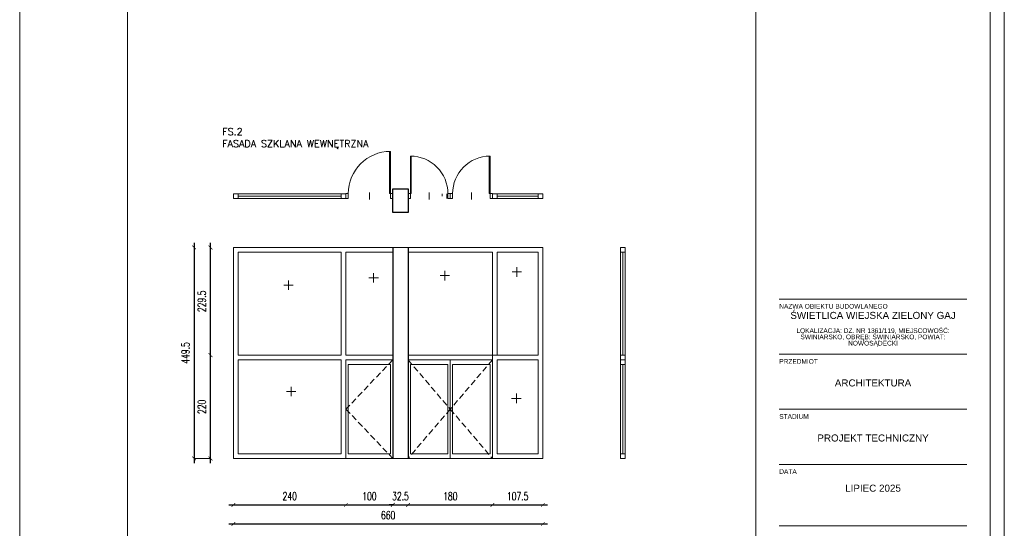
# Model space of a CAD drawing. Header units: millimetres. Extents: x -115268 to 140687, y -37779 to 24471.
# Tile 139 of 256: x 58605 to 60705, y -8971 to -7887. Entities that reach past the tile are written whole.
import ezdxf

# ---------------------------------------------------------------- set-up
doc = ezdxf.new("R2010")
doc.units = ezdxf.units.MM
doc.header["$PDMODE"] = 2
doc.header["$PDSIZE"] = 1
doc.linetypes.add('AUSGEZOGEN', pattern=[0])
doc.linetypes.add('DASHED', pattern=[19.05, 12.7, -6.35])
doc.layers.get('0').update_dxf_attribs({"lineweight": 9})
for name, color, linetype, lineweight in [('A - STOLARKA - ZESTAWIENIE', 140, 'Continuous', 9), ('A stolarka', 4, 'Continuous', 9), ('A_CIENKA', 7, 'Continuous', 9), ('A_KONSTRUKCJA', 3, 'Continuous', 25), ('A_PRZERYW', 8, 'DASHED', 9), ('\x9dciany', 7, 'Continuous', 9)]:
    doc.layers.add(name, color=color, linetype=linetype, lineweight=lineweight)
doc.layers.add('A_WYMIAR', color=253, linetype='Continuous', lineweight=5, transparency=0.2)
doc.styles.add('Arial', font='arial.ttf')
doc.styles.add('ROMANS', font='romanpl.shx', dxfattribs={"bigfont": 'romanbigpl.shx'})
doc.styles.add('romans 1-100', font='romans.shx', dxfattribs={"width": 0.7, "height": 17})
doc.dimstyles.new('___SKALA_1_100', dxfattribs={"dimscale": 10, "dimtxt": 17, "dimasz": 0.8, "dimexe": 2, "dimexo": 2, "dimgap": 1, "dimtad": 1, "dimdec": 4, "dimrnd": 0.5, "dimdsep": 46, "dimtxsty": 'romans 1-100', "dimblk": 'ARCHTICK', "dimcen": 0.1, "dimdle": 1, "dimse1": 1, "dimse2": 1, "dimadec": 0, "dimazin": 0, "dimtfac": 1, "dimtdec": 4, "dimtix": 1, "dimtmove": 0, "dimatfit": 3, "dimldrblk": 'ARCHTICK', "dimfxl": 6, "dimfxlon": 1, "dimtolj": 1, "dimarcsym": 0})

# ---------------------------------------------------------------- blocks, each defined once
blk = doc.blocks.new('METRYKA11')
for p, q in [((7511378.7, 5508935.2), (7511378.7, 5506025.2)), ((7511878.7, 5508935.2), (7511878.7, 5506025.2)), ((7511428.7, 5507265.3), (7511828.7, 5507265.3)), ((7511428.7, 5507147.9), (7511828.7, 5507147.9)), ((7511428.7, 5507030.5), (7511828.7, 5507030.5)), ((7511428.7, 5506913.2), (7511828.7, 5506913.2)), ((7511428.7, 5506782.2), (7511828.7, 5506782.2))]:
    blk.add_line(p, q)
at = {"ltscale": 80, "char_height": 10, "attachment_point": 1, "style": 'Arial'}
for s, insert, width in [('NAZWA OBIEKTU BUDOWLANEGO', (7511428.7, 5507255), 390.836), ('{\\fArial|b0|i0|c238|p34;PRZEDMIOT}', (7511428.7, 5507137.6), 135.734), ('{\\fArial|b0|i0|c238|p34;STADIUM}', (7511428.7, 5507020.2), 135.734), ('DATA', (7511428.7, 5506902.9), 135.734)]:
    blk.add_mtext(s, dxfattribs=dict(at, insert=insert, width=width))
at = {"char_height": 15, "width": 400, "attachment_point": 1, "style": 'Arial'}
for s, insert in [('\\pxsm0.8,qc;ŚWIETLICA WIEJSKA ZIELONY GAJ\\P\\psm0.6;\\P\\psm0.8;{\\H0.66667x;LOKALIZACJA: DZ. NR 1361/119, MIEJSCOWOŚĆ: ŚWINIARSKO, OBRĘB: ŚWINIARSKO, POWIAT: NOWOSĄDECKI}', (7511428.7, 5507238.1)), ('\\pxqc;ARCHITEKTURA', (7511428.7, 5507094.2)), ('\\pxqc;PROJEKT TECHNICZNY', (7511428.7, 5506976.9)), ('\\pxqc;LIPIEC 2025', (7511428.7, 5506870))]:
    blk.add_mtext(s, dxfattribs=dict(at, insert=insert))
blk = doc.blocks.new('AnonymMegaMac_nNn057')
at = {"layer": 'A stolarka', "color": 3, "linetype": 'AUSGEZOGEN', "lineweight": 0}
blk.add_line((38647.8, -7149.6), (38632.8, -7149.6), dxfattribs=at)
at = {"layer": 'A stolarka', "color": 7, "linetype": 'AUSGEZOGEN', "lineweight": 0}
for points in [[(38635.3, -7104.6), (38635.3, -7109.6), (38645.3, -7109.6), (38645.3, -7104.6)], [(38645.3, -7109.6), (38645.3, -7111.6), (38725.3, -7111.6), (38725.3, -7109.6)], [(38635.3, -7189.6), (38635.3, -7194.6), (38645.3, -7194.6), (38645.3, -7189.6)]]:
    blk.add_lwpolyline(points, close=True, dxfattribs=at)
at = {"layer": 'A stolarka', "color": 8, "linetype": 'AUSGEZOGEN', "lineweight": 0}
blk.add_arc((38645.3, -7109.6), 80, 270, 0, dxfattribs=at)
blk = doc.blocks.new('AnonymMegaMac_nNn058')
at = {"layer": 'A stolarka', "color": 3, "linetype": 'AUSGEZOGEN', "lineweight": 0}
blk.add_line((38647.8, -7239.6), (38632.8, -7239.6), dxfattribs=at)
at = {"layer": 'A stolarka', "color": 7, "linetype": 'AUSGEZOGEN', "lineweight": 0}
for points in [[(38635.3, -7199.6), (38635.3, -7194.6), (38645.3, -7194.6), (38645.3, -7199.6)], [(38635.3, -7284.6), (38635.3, -7279.6), (38645.3, -7279.6), (38645.3, -7284.6)], [(38645.3, -7279.6), (38645.3, -7277.6), (38725.3, -7277.6), (38725.3, -7279.6)]]:
    blk.add_lwpolyline(points, close=True, dxfattribs=at)
at = {"layer": 'A stolarka', "color": 8, "linetype": 'AUSGEZOGEN', "lineweight": 0}
blk.add_arc((38645.3, -7279.6), 80, 0, 90, dxfattribs=at)
blk = doc.blocks.new('AnonymMegaMac_nNn059')
at = {"layer": 'A stolarka', "color": 3, "linetype": 'AUSGEZOGEN', "lineweight": 0}
blk.add_line((38647.8, -7034.6), (38632.8, -7034.6), dxfattribs=at)
at = {"layer": 'A stolarka', "color": 7, "linetype": 'AUSGEZOGEN', "lineweight": 0}
for points in [[(38635.3, -6989.6), (38635.3, -6984.6), (38645.3, -6984.6), (38645.3, -6989.6)], [(38635.3, -7084.6), (38635.3, -7079.6), (38645.3, -7079.6), (38645.3, -7084.6)], [(38645.3, -7079.6), (38645.3, -7077.6), (38735.3, -7077.6), (38735.3, -7079.6)]]:
    blk.add_lwpolyline(points, close=True, dxfattribs=at)
at = {"layer": 'A stolarka', "color": 8, "linetype": 'AUSGEZOGEN', "lineweight": 0}
blk.add_arc((38645.3, -7079.6), 90, 360, 90, dxfattribs=at)
blk = doc.blocks.new('_ArchTick')
at = {"color": 0, "linetype": 'ByBlock', "const_width": 0.15}
blk.add_lwpolyline([(-0.5, -0.5), (0.5, 0.5)], dxfattribs=at)
blk = doc.blocks.new('*D1780')
at = {"layer": 'A_WYMIAR', "color": 0, "lineweight": -2, "transparency": 16777216}
blk.add_line((58976.5, -8362.2), (58976.5, -8831.7), dxfattribs=at)
at = {"layer": 'Defpoints', "color": 0, "transparency": 16777216}
for p in [(59060.4, -8372.2), (58976.5, -8821.7), (59060.4, -8821.7)]:
    blk.add_point(p, dxfattribs=at)
at = {"layer": 'A_WYMIAR', "color": 0, "lineweight": -2, "transparency": 16777216, "xscale": 8, "yscale": 8, "zscale": 8}
for p, rotation in [((58976.5, -8372.2), 90), ((58976.5, -8821.7), 270)]:
    blk.add_blockref('_ArchTick', p, dxfattribs=dict(at, rotation=rotation))
at = {"layer": 'A_WYMIAR', "color": 0, "transparency": 16777216, "insert": (58958, -8597), "char_height": 17, "attachment_point": 5, "rotation": 90, "style": 'romans 1-100'}
blk.add_mtext('\\A1;449.5', dxfattribs=at)
blk = doc.blocks.new('*D1781')
at = {"layer": 'A_WYMIAR', "color": 0, "lineweight": -2, "transparency": 16777216}
blk.add_line((59011.5, -8831.7), (59011.5, -8591.7), dxfattribs=at)
at = {"layer": 'Defpoints', "color": 0, "transparency": 16777216}
for p in [(59011.5, -8601.7), (59070.4, -8601.7), (59060.4, -8821.7)]:
    blk.add_point(p, dxfattribs=at)
at = {"layer": 'A_WYMIAR', "color": 0, "lineweight": -2, "transparency": 16777216, "xscale": 8, "yscale": 8, "zscale": 8}
for p, rotation in [((59011.5, -8601.7), 90), ((59011.5, -8821.7), 270)]:
    blk.add_blockref('_ArchTick', p, dxfattribs=dict(at, rotation=rotation))
at = {"layer": 'A_WYMIAR', "color": 0, "transparency": 16777216, "insert": (58993, -8711.7), "char_height": 17, "attachment_point": 5, "rotation": 90, "style": 'romans 1-100'}
blk.add_mtext('\\A1;220', dxfattribs=at)
blk = doc.blocks.new('*D1782')
at = {"layer": 'A_WYMIAR', "color": 0, "lineweight": -2, "transparency": 16777216}
blk.add_line((59011.5, -8611.7), (59011.5, -8362.2), dxfattribs=at)
at = {"layer": 'Defpoints', "color": 0, "transparency": 16777216}
for p in [(59011.5, -8372.2), (59070.4, -8372.2), (59070.4, -8601.7)]:
    blk.add_point(p, dxfattribs=at)
at = {"layer": 'A_WYMIAR', "color": 0, "lineweight": -2, "transparency": 16777216, "xscale": 8, "yscale": 8, "zscale": 8}
for p, rotation in [((59011.5, -8372.2), 90), ((59011.5, -8601.7), 270)]:
    blk.add_blockref('_ArchTick', p, dxfattribs=dict(at, rotation=rotation))
at = {"layer": 'A_WYMIAR', "color": 0, "transparency": 16777216, "insert": (58993, -8487), "char_height": 17, "attachment_point": 5, "rotation": 90, "style": 'romans 1-100'}
blk.add_mtext('\\A1;229.5', dxfattribs=at)
blk = doc.blocks.new('*D1783')
at = {"layer": 'A_WYMIAR', "color": 0, "lineweight": -2, "transparency": 16777216}
blk.add_line((59050.4, -8961.2), (59730.4, -8961.2), dxfattribs=at)
at = {"layer": 'Defpoints', "color": 0, "transparency": 16777216}
for p in [(59060.4, -8821.7), (59720.4, -8821.7), (59720.4, -8961.2)]:
    blk.add_point(p, dxfattribs=at)
at = {"layer": 'A_WYMIAR', "color": 0, "lineweight": -2, "transparency": 16777216, "xscale": 8, "yscale": 8, "zscale": 8, "rotation": 180}
blk.add_blockref('_ArchTick', (59060.4, -8961.2), dxfattribs=at)
at = {"layer": 'A_WYMIAR', "color": 0, "lineweight": -2, "transparency": 16777216, "xscale": 8, "yscale": 8, "zscale": 8}
blk.add_blockref('_ArchTick', (59720.4, -8961.2), dxfattribs=at)
at = {"layer": 'A_WYMIAR', "color": 0, "transparency": 16777216, "insert": (59390.4, -8942.7), "char_height": 17, "attachment_point": 5, "style": 'romans 1-100'}
blk.add_mtext('\\A1;660', dxfattribs=at)
blk = doc.blocks.new('*D1784')
at = {"layer": 'A_WYMIAR', "color": 0, "lineweight": -2, "transparency": 16777216}
blk.add_line((59050.4, -8920.7), (59310.4, -8920.7), dxfattribs=at)
at = {"layer": 'Defpoints', "color": 0, "transparency": 16777216}
for p in [(59060.4, -8821.7), (59300.4, -8821.7), (59300.4, -8920.7)]:
    blk.add_point(p, dxfattribs=at)
at = {"layer": 'A_WYMIAR', "color": 0, "lineweight": -2, "transparency": 16777216, "xscale": 8, "yscale": 8, "zscale": 8, "rotation": 180}
blk.add_blockref('_ArchTick', (59060.4, -8920.7), dxfattribs=at)
at = {"layer": 'A_WYMIAR', "color": 0, "lineweight": -2, "transparency": 16777216, "xscale": 8, "yscale": 8, "zscale": 8}
blk.add_blockref('_ArchTick', (59300.4, -8920.7), dxfattribs=at)
at = {"layer": 'A_WYMIAR', "color": 0, "transparency": 16777216, "insert": (59180.4, -8902.2), "char_height": 17, "attachment_point": 5, "style": 'romans 1-100'}
blk.add_mtext('\\A1;240', dxfattribs=at)
blk = doc.blocks.new('*D1785')
at = {"layer": 'A_WYMIAR', "color": 0, "lineweight": -2, "transparency": 16777216}
blk.add_line((59290.4, -8920.7), (59410.4, -8920.7), dxfattribs=at)
at = {"layer": 'Defpoints', "color": 0, "transparency": 16777216}
for p in [(59300.4, -8821.7), (59400.4, -8821.7), (59400.4, -8920.7)]:
    blk.add_point(p, dxfattribs=at)
at = {"layer": 'A_WYMIAR', "color": 0, "lineweight": -2, "transparency": 16777216, "xscale": 8, "yscale": 8, "zscale": 8, "rotation": 180}
blk.add_blockref('_ArchTick', (59300.4, -8920.7), dxfattribs=at)
at = {"layer": 'A_WYMIAR', "color": 0, "lineweight": -2, "transparency": 16777216, "xscale": 8, "yscale": 8, "zscale": 8}
blk.add_blockref('_ArchTick', (59400.4, -8920.7), dxfattribs=at)
at = {"layer": 'A_WYMIAR', "color": 0, "transparency": 16777216, "insert": (59350.4, -8902.2), "char_height": 17, "attachment_point": 5, "style": 'romans 1-100'}
blk.add_mtext('\\A1;100', dxfattribs=at)
blk = doc.blocks.new('*D1786')
at = {"layer": 'A_WYMIAR', "color": 0, "lineweight": -2, "transparency": 16777216}
for p, q in [((59400.4, -8920.7), (59392.4, -8920.7)), ((59400.4, -8920.7), (59432.9, -8920.7)), ((59432.9, -8920.7), (59440.9, -8920.7))]:
    blk.add_line(p, q, dxfattribs=at)
at = {"layer": 'Defpoints', "color": 0, "transparency": 16777216}
for p in [(59400.4, -8821.7), (59432.9, -8821.7), (59432.9, -8920.7)]:
    blk.add_point(p, dxfattribs=at)
at = {"layer": 'A_WYMIAR', "color": 0, "lineweight": -2, "transparency": 16777216, "xscale": 8, "yscale": 8, "zscale": 8}
blk.add_blockref('_ArchTick', (59400.4, -8920.7), dxfattribs=at)
at = {"layer": 'A_WYMIAR', "color": 0, "lineweight": -2, "transparency": 16777216, "xscale": 8, "yscale": 8, "zscale": 8, "rotation": 180}
blk.add_blockref('_ArchTick', (59432.9, -8920.7), dxfattribs=at)
at = {"layer": 'A_WYMIAR', "color": 0, "transparency": 16777216, "insert": (59416.6, -8902.2), "char_height": 17, "attachment_point": 5, "style": 'romans 1-100'}
blk.add_mtext('\\A1;32.5', dxfattribs=at)
blk = doc.blocks.new('*D1787')
at = {"layer": 'A_WYMIAR', "color": 0, "lineweight": -2, "transparency": 16777216}
blk.add_line((59422.9, -8920.7), (59622.9, -8920.7), dxfattribs=at)
at = {"layer": 'Defpoints', "color": 0, "transparency": 16777216}
for p in [(59432.9, -8821.7), (59612.9, -8821.7), (59612.9, -8920.7)]:
    blk.add_point(p, dxfattribs=at)
at = {"layer": 'A_WYMIAR', "color": 0, "lineweight": -2, "transparency": 16777216, "xscale": 8, "yscale": 8, "zscale": 8, "rotation": 180}
blk.add_blockref('_ArchTick', (59432.9, -8920.7), dxfattribs=at)
at = {"layer": 'A_WYMIAR', "color": 0, "lineweight": -2, "transparency": 16777216, "xscale": 8, "yscale": 8, "zscale": 8}
blk.add_blockref('_ArchTick', (59612.9, -8920.7), dxfattribs=at)
at = {"layer": 'A_WYMIAR', "color": 0, "transparency": 16777216, "insert": (59522.9, -8902.2), "char_height": 17, "attachment_point": 5, "style": 'romans 1-100'}
blk.add_mtext('\\A1;180', dxfattribs=at)
blk = doc.blocks.new('*D1788')
at = {"layer": 'A_WYMIAR', "color": 0, "lineweight": -2, "transparency": 16777216}
blk.add_line((59602.9, -8920.7), (59730.4, -8920.7), dxfattribs=at)
at = {"layer": 'Defpoints', "color": 0, "transparency": 16777216}
for p in [(59612.9, -8821.7), (59720.4, -8821.7), (59720.4, -8920.7)]:
    blk.add_point(p, dxfattribs=at)
at = {"layer": 'A_WYMIAR', "color": 0, "lineweight": -2, "transparency": 16777216, "xscale": 8, "yscale": 8, "zscale": 8, "rotation": 180}
blk.add_blockref('_ArchTick', (59612.9, -8920.7), dxfattribs=at)
at = {"layer": 'A_WYMIAR', "color": 0, "lineweight": -2, "transparency": 16777216, "xscale": 8, "yscale": 8, "zscale": 8}
blk.add_blockref('_ArchTick', (59720.4, -8920.7), dxfattribs=at)
at = {"layer": 'A_WYMIAR', "color": 0, "transparency": 16777216, "insert": (59666.6, -8902.2), "char_height": 17, "attachment_point": 5, "style": 'romans 1-100'}
blk.add_mtext('\\A1;107.5', dxfattribs=at)

msp = doc.modelspace()

# ---------------------------------------------------------------- linework, layer by layer
at = {"layer": 'A stolarka'}
for p, q in [((59300.35375, -8257.58159), (59060.35375, -8257.58159)), ((59070.35375, -8267.58159), (59070.35375, -8257.58159)), ((59290.35375, -8262.58159), (59070.35375, -8262.58159)), ((59290.35375, -8267.58159), (59070.35375, -8267.58159)), ((59505.35375, -8262.58159), (59505.35375, -8257.58159)), ((59515.35375, -8267.58159), (59515.35375, -8257.58159)), ((59720.35375, -8257.58159), (59612.85375, -8257.58159)), ((59710.35375, -8267.58159), (59612.85375, -8267.58159)), ((59710.35375, -8262.58159), (59622.85375, -8262.58159)), ((59710.35375, -8257.58159), (59710.35375, -8267.58159)), ((59720.35375, -8257.58159), (59720.35375, -8267.58159)), ((59060.35375, -8821.71993), (59060.35375, -8372.23141)), ((59060.35375, -8372.23141), (59720.35375, -8372.23141)), ((59060.35375, -8372.23141), (59060.35375, -8821.71993)), ((59720.35375, -8372.23141), (59720.35375, -8821.71993)), ((59070.35375, -8382.23141), (59290.35375, -8382.23141)), ((59070.35375, -8601.71993), (59070.35375, -8382.23141)), ((59290.35375, -8601.71993), (59290.35375, -8382.23141)), ((59300.35375, -8382.23141), (59400.35375, -8382.23141)), ((59300.35375, -8601.71993), (59300.35375, -8382.23141)), ((59432.85375, -8382.23141), (59612.85375, -8382.23141)), ((59612.85375, -8382.23141), (59612.85375, -8821.71993)), ((59622.85375, -8382.23141), (59710.35375, -8382.23141)), ((59622.85375, -8382.23141), (59622.85375, -8601.71993)), ((59710.35375, -8382.23141), (59710.35375, -8601.71993)), ((59885.83888, -8821.71993), (59885.83888, -8382.23141)), ((59890.83888, -8601.71993), (59890.83888, -8382.23141)), ((59895.83888, -8821.71993), (59895.83888, -8382.23141)), ((59664.68621, -8434.41831), (59664.68621, -8414.41831)), ((59359.48854, -8436.61766), (59349.48854, -8436.61766)), ((59359.48854, -8446.61766), (59359.48854, -8426.61766)), ((59359.48854, -8436.61766), (59369.48854, -8436.61766)), ((59511.21535, -8432.26075), (59501.21535, -8432.26075)), ((59511.21535, -8442.26075), (59511.21535, -8422.26075)), ((59511.21535, -8432.26075), (59521.21535, -8432.26075)), ((59664.68621, -8424.41831), (59654.68621, -8424.41831)), ((59664.68621, -8424.41831), (59674.68621, -8424.41831)), ((59178.11388, -8452.30259), (59168.11388, -8452.30259)), ((59178.11388, -8462.30259), (59178.11388, -8442.30259)), ((59178.11388, -8452.30259), (59188.11388, -8452.30259)), ((59290.35375, -8601.71993), (59070.35375, -8601.71993)), ((59400.35375, -8601.71993), (59300.35375, -8601.71993)), ((59710.35375, -8601.71993), (59432.85375, -8601.71993)), ((59070.35375, -8811.71993), (59070.35375, -8611.71993)), ((59290.35375, -8611.71993), (59070.35375, -8611.71993)), ((59290.35375, -8811.71993), (59290.35375, -8611.71993)), ((59300.35375, -8821.71993), (59300.35375, -8611.71993)), ((59400.35375, -8611.71993), (59300.35375, -8611.71993)), ((59305.35375, -8811.71993), (59305.35375, -8621.71993)), ((59395.35375, -8621.71993), (59305.35375, -8621.71993)), ((59395.35375, -8811.71993), (59395.35375, -8621.71993)), ((59612.85375, -8611.71993), (59432.85375, -8611.71993)), ((59517.85375, -8621.71993), (59437.85375, -8621.71993)), ((59437.85375, -8811.71993), (59437.85375, -8621.71993)), ((59517.85375, -8811.71993), (59517.85375, -8621.71993)), ((59522.85375, -8821.71993), (59522.85375, -8611.71993)), ((59607.85375, -8621.71993), (59527.85375, -8621.71993)), ((59527.85375, -8811.71993), (59527.85375, -8621.71993)), ((59607.85375, -8811.71993), (59607.85375, -8621.71993)), ((59622.85375, -8611.71993), (59622.85375, -8811.71993)), ((59710.35375, -8611.71993), (59622.85375, -8611.71993)), ((59710.35375, -8611.71993), (59710.35375, -8811.71993)), ((59890.83888, -8811.71993), (59890.83888, -8621.71993)), ((59183.33712, -8689.0642), (59183.33712, -8669.0642)), ((59183.33712, -8679.0642), (59173.33712, -8679.0642)), ((59183.33712, -8679.0642), (59193.33712, -8679.0642)), ((59663.81422, -8693.67601), (59653.81422, -8693.67601)), ((59663.81422, -8703.67601), (59663.81422, -8683.67601)), ((59663.81422, -8693.67601), (59673.81422, -8693.67601)), ((59290.35375, -8811.71993), (59070.35375, -8811.71993)), ((59395.35375, -8811.71993), (59305.35375, -8811.71993)), ((59517.85375, -8811.71993), (59437.85375, -8811.71993)), ((59607.85375, -8811.71993), (59527.85375, -8811.71993)), ((59710.35375, -8811.71993), (59622.85375, -8811.71993)), ((59400.35375, -8821.71993), (59060.35375, -8821.71993)), ((59720.35375, -8821.71993), (59400.35375, -8821.71993))]:
    msp.add_line(p, q, dxfattribs=at)
for points in [[(59070.35375, -8257.58159), (59060.35375, -8257.58159), (59060.35375, -8267.58159), (59070.35375, -8267.58159), (59070.35375, -8257.58159)], [(59300.35375, -8257.58159), (59290.35375, -8257.58159), (59290.35375, -8267.58159), (59300.35375, -8267.58159), (59300.35375, -8257.58159)], [(59622.85375, -8257.58159), (59612.85375, -8257.58159), (59612.85375, -8267.58159), (59622.85375, -8267.58159), (59622.85375, -8257.58159)], [(59720.35375, -8257.58159), (59710.35375, -8257.58159), (59710.35375, -8267.58159), (59720.35375, -8267.58159), (59720.35375, -8257.58159)], [(59895.83888, -8372.23141), (59895.83888, -8382.23141), (59885.83888, -8382.23141), (59885.83888, -8372.23141), (59895.83888, -8372.23141)], [(59895.83888, -8611.71993), (59895.83888, -8601.71993), (59885.83888, -8601.71993), (59885.83888, -8611.71993), (59895.83888, -8611.71993)], [(59895.83888, -8611.71993), (59895.83888, -8621.71993), (59885.83888, -8621.71993), (59885.83888, -8611.71993), (59895.83888, -8611.71993)], [(59895.83888, -8821.71993), (59895.83888, -8811.71993), (59885.83888, -8811.71993), (59885.83888, -8821.71993), (59895.83888, -8821.71993)]]:
    msp.add_lwpolyline(points, dxfattribs=at)
at = {"layer": 'A_CIENKA'}
msp.add_line((59885.83888, -8611.71993), (59895.83888, -8611.71993), dxfattribs=at)
for points in [[(60704.56021, -6782.35612), (60704.56021, -9752.35612), (58604.56021, -9752.35612), (58604.56021, -6782.35612)], [(60674.56021, -6812.35612), (60674.56021, -9722.35612), (58834.56021, -9722.35612), (58834.56021, -6812.35612)]]:
    msp.add_lwpolyline(points, close=True, dxfattribs=at)
at = {"layer": 'A_KONSTRUKCJA'}
for p, q in [((59400.35375, -8372.23141), (59400.35375, -8821.71993)), ((59432.85375, -8372.23141), (59432.85375, -8821.71993))]:
    msp.add_line(p, q, dxfattribs=at)
at = {"layer": 'A_KONSTRUKCJA', "ltscale": 0.5}
msp.add_lwpolyline([(59432.85375, -8247.58159), (59432.85375, -8297.58159), (59400.35375, -8297.58159), (59400.35375, -8247.58159)], close=True, dxfattribs=at)
at = {"layer": 'A_PRZERYW'}
for points in [[(59400.35375, -8611.71993), (59300.35375, -8716.71993), (59400.35375, -8821.71993)], [(59432.85375, -8611.71993), (59522.85375, -8716.71993), (59432.85375, -8821.71993)], [(59612.85375, -8611.71993), (59522.85375, -8716.71993), (59612.85375, -8821.71993)]]:
    msp.add_lwpolyline(points, dxfattribs=at)
at = {"layer": 'A_WYMIAR'}
msp.add_lwpolyline([(58976.4606, -8821.71993), (59011.4606, -8821.71993)], dxfattribs=at)
at = {"layer": '\x9dciany'}
msp.add_line((59300.35375, -8267.58159), (59300.35375, -8257.58159), dxfattribs=at)

# ---------------------------------------------------------------- block references
at = {"layer": 'A stolarka', "rotation": 89.99999999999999}
for name, p in [('AnonymMegaMac_nNn059', (52315.74317, -46902.84824)), ('AnonymMegaMac_nNn057', (52328.24317, -46902.84824)), ('AnonymMegaMac_nNn058', (52328.24317, -46902.84824))]:
    msp.add_blockref(name, p, dxfattribs=at)
at = {"layer": 'A_CIENKA', "color": 3}
msp.add_blockref('METRYKA11', (-7451204.10935, -5515747.52869), dxfattribs=at)

# ---------------------------------------------------------------- texts
at = {"layer": 'A - STOLARKA - ZESTAWIENIE', "color": 7, "insert": (59036.32938, -8118.21805), "char_height": 15, "width": 461.1279162, "attachment_point": 1, "style": 'ROMANS'}
msp.add_mtext('{\\Fromans|c238;FS.2\\PFASADA SZKLANA WEWNĘTRZNA }', dxfattribs=at)

# ---------------------------------------------------------------- dimensions: what is measured, and where the dimension line sits
at = {"layer": 'A_WYMIAR'}
for base, p1, p2, picture, middle in [((58976.4606, -8821.71993), (59060.35375, -8372.23141), (59060.35375, -8821.71993), '*D1780', (58957.9606, -8596.97567)), ((59011.4606, -8372.23141), (59070.35375, -8601.71993), (59070.35375, -8372.23141), '*D1782', (58992.9606, -8486.97567)), ((59011.4606, -8601.71993), (59060.35375, -8821.71993), (59070.35375, -8601.71993), '*D1781', (58992.9606, -8711.71993))]:
    dim = msp.add_linear_dim(base=base, p1=p1, p2=p2, angle=90, dimstyle='___SKALA_1_100', dxfattribs=at)
    dim.commit()
    dim.dimension.update_dxf_attribs({"geometry": picture, "text_midpoint": middle})
for base, p1, p2, picture, middle in [((59720.35375, -8961.18478), (59060.35375, -8821.71993), (59720.35375, -8821.71993), '*D1783', (59390.35375, -8942.68478)), ((59300.35375, -8920.74638), (59060.35375, -8821.71993), (59300.35375, -8821.71993), '*D1784', (59180.35375, -8902.24638)), ((59400.35375, -8920.74638), (59300.35375, -8821.71993), (59400.35375, -8821.71993), '*D1785', (59350.35375, -8902.24638)), ((59432.85375, -8920.74638), (59400.35375, -8821.71993), (59432.85375, -8821.71993), '*D1786', (59416.60375, -8902.24638)), ((59612.85375, -8920.74638), (59432.85375, -8821.71993), (59612.85375, -8821.71993), '*D1787', (59522.85375, -8902.24638)), ((59720.35375, -8920.74638), (59612.85375, -8821.71993), (59720.35375, -8821.71993), '*D1788', (59666.60375, -8902.24638))]:
    dim = msp.add_linear_dim(base=base, p1=p1, p2=p2, dimstyle='___SKALA_1_100', dxfattribs=at)
    dim.commit()
    dim.dimension.update_dxf_attribs({"geometry": picture, "text_midpoint": middle})

doc.saveas('drawing.dxf')
